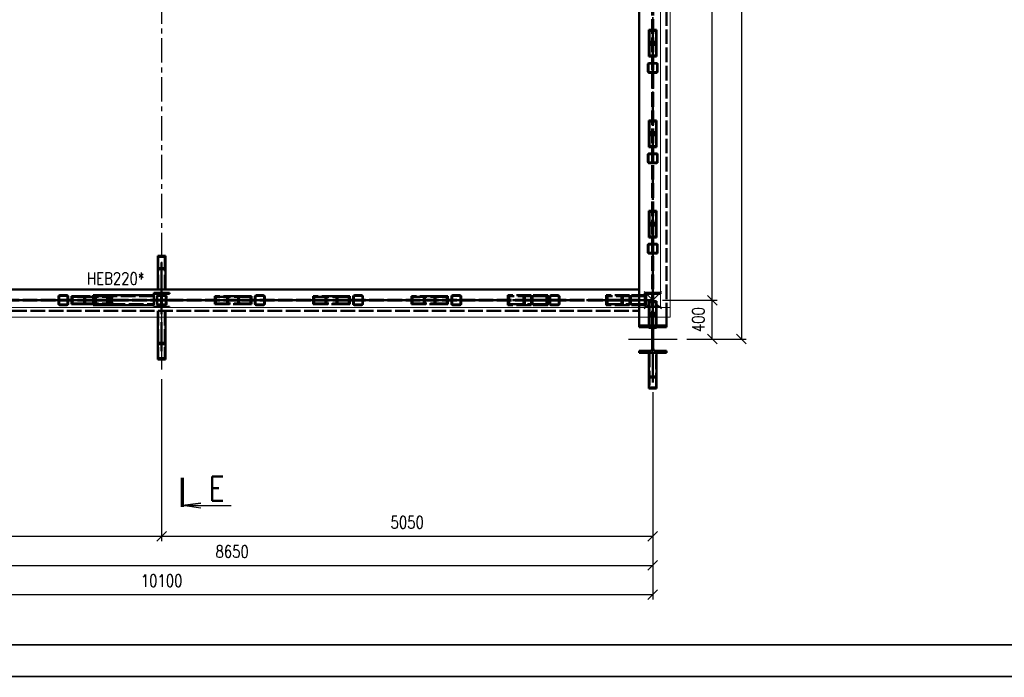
# Paper-space layout 'Layout1' of a CAD drawing. Extents: x -2 to 1033, y -36 to 596.
# Tile 4 of 56: x 130 to 332, y 0 to 135. Entities that reach past the tile are written whole.
import ezdxf
from ezdxf.enums import TextEntityAlignment as Align

# ---------------------------------------------------------------- set-up
doc = ezdxf.new("R2010")
doc.units = 0
for name, pattern in [('ACAD_ISO02W100', [15, 12, -3]), ('ACAD_ISO04W100', [30.5, 24, -3, 0.5, -3]), ('HP_01_CER_B', [8, 5, -1, 1, -1])]:
    doc.linetypes.add(name, pattern=pattern)
doc.layers.get('0').update_dxf_attribs({"linetype": 'CONTINUOUS'})
doc.layers.get('DEFPOINTS').update_dxf_attribs({"color": 132, "linetype": 'CONTINUOUS'})
doc.layers.add('RAMECEK_HP', color=251, linetype='CONTINUOUS')
for name, color, linetype, lineweight in [('SS_DIAGONÁLY 1', 91, 'CONTINUOUS', 50), ('SS_DIAGONÁLY 2', 93, 'CONTINUOUS', 50), ('SS_DIAGONÁLY 3', 95, 'CONTINUOUS', 50), ('SS_KOTY', 3, 'CONTINUOUS', 25), ('SS_OPLASTENI-PANEL', 63, 'CONTINUOUS', 13), ('SS_OSY_025', 7, 'HP_01_CER_B', 25), ('SS_PLNA_025', 7, 'CONTINUOUS', 25), ('SS_POPIS_PROFILU', 13, 'CONTINUOUS', 25), ('SS_PÁSY', 163, 'CONTINUOUS', 50), ('SS_REZ', 6, 'CONTINUOUS', 70), ('SS_SLOUPY', 143, 'CONTINUOUS', 50), ('SS_SLOUPY NÁDSTAVBA', 183, 'CONTINUOUS', 50), ('SS_SRAFY', 8, 'CONTINUOUS', 18), ('SS_TEXT7', 6, 'CONTINUOUS', 70), ('SS_ZTUŽENÍ', 53, 'CONTINUOUS', 50)]:
    doc.layers.add(name, color=color, linetype=linetype, lineweight=lineweight)
doc.styles.add('ROMANS', font='romans.shx', dxfattribs={"width": 0.8})
doc.styles.add('romans.shx', font='romans.shx', dxfattribs={"height": 5})
doc.dimstyles.new('A-1_(2.5)_50AS', dxfattribs={"dimtxt": 2.5, "dimasz": 2, "dimexe": 1, "dimexo": 2, "dimgap": 0, "dimtad": 0, "dimdec": 1, "dimlfac": 50, "dimrnd": 1, "dimtxsty": 'ROMANS', "dimblk1": 'OBLIQUE', "dimblk2": 'OBLIQUE', "dimsah": 1, "dimcen": 2, "dimclrd": 256, "dimclre": 256, "dimclrt": 256, "dimadec": 1, "dimazin": 2, "dimtfac": 0.714286, "dimtdec": 1, "dimtmove": 0, "dimatfit": 3, "dimldrblk": 'OPEN', "dimfxl": 1, "dimtvp": 1.142857, "dimtfill": 1, "dimtolj": 1, "dimlwd": -1, "dimlwe": -1, "dimarcsym": 0})
pattern_1 = [(45, (57.84679, 35.42408), (-0.04490128, 0.04490128), [])]

# ---------------------------------------------------------------- blocks, each defined once
blk = doc.blocks.new('*U6')
at = {"layer": 'RAMECEK_HP', "lineweight": 35, "const_width": 0.35}
for points in [[(0, 594), (0, 0), (841, 0), (841, 594)], [(6.5, 587.5), (6.5, 6.5), (834.5, 6.5), (834.5, 587.5)]]:
    blk.add_lwpolyline(points, close=True, dxfattribs=at)
at = {"layer": 'DEFPOINTS', "style": 'ROMANS', "width": 0.8}
blk.add_attdef('TISK', text='', height=10, dxfattribs=at).set_placement((841, -33), align=Align.RIGHT)
blk = doc.blocks.new('_Oblique')
at = {"color": 0, "linetype": 'ByBlock', "lineweight": -2}
blk.add_line((-0.5, -0.5), (0.5, 0.5), dxfattribs=at)
blk = doc.blocks.new('*D26')
at = {"layer": 'DEFPOINTS', "color": 0, "transparency": 16777216}
for p in [(259.85, 60.5, -5943.8), (259.85, 22.85), (86.85, 20.43)]:
    blk.add_point(p, dxfattribs=at)
at = {"layer": 'SS_KOTY', "transparency": 16777216}
for p, q in [((259.85, 58.5), (259.85, 21.85)), ((86.85, 22.43), (86.85, 23.85)), ((86.85, 22.85), (259.85, 22.85))]:
    blk.add_line(p, q, dxfattribs=at)
at = {"layer": 'SS_KOTY', "transparency": 16777216, "xscale": 2, "yscale": 2, "zscale": 2, "rotation": 180}
blk.add_blockref('_Oblique', (86.85, 22.85), dxfattribs=at)
at = {"layer": 'SS_KOTY', "transparency": 16777216, "xscale": 2, "yscale": 2, "zscale": 2}
blk.add_blockref('_Oblique', (259.85, 22.85), dxfattribs=at)
at = {"layer": 'SS_KOTY', "transparency": 16777216, "insert": (173.35, 25.71), "char_height": 2.5, "attachment_point": 5, "style": 'ROMANS', "bg_fill": 3, "box_fill_scale": 1.1, "bg_fill_color": 256, "bg_fill_true_color": 13158600, "bg_fill_transparency": 0}
blk.add_mtext('\\A1;8650', dxfattribs=at)
blk = doc.blocks.new('_OPEN')
at = {"color": 0, "linetype": 'ByBlock'}
for p, q in [((-1, 0.17), (0, 0)), ((0, 0), (-1, -0.17)), ((0, 0), (-1, 0))]:
    blk.add_line(p, q, dxfattribs=at)
blk = doc.blocks.new('*D27')
at = {"layer": 'DEFPOINTS', "color": 0, "transparency": 16777216}
for p in [(259.85, 60.5, -5943.8), (57.85, 35.42), (259.85, 16.85)]:
    blk.add_point(p, dxfattribs=at)
at = {"layer": 'SS_KOTY', "transparency": 16777216}
for p, q in [((259.85, 58.5), (259.85, 15.85)), ((57.85, 33.42), (57.85, 15.85)), ((57.85, 16.85), (259.85, 16.85))]:
    blk.add_line(p, q, dxfattribs=at)
at = {"layer": 'SS_KOTY', "transparency": 16777216, "xscale": 2, "yscale": 2, "zscale": 2, "rotation": 180}
blk.add_blockref('_Oblique', (57.85, 16.85), dxfattribs=at)
at = {"layer": 'SS_KOTY', "transparency": 16777216, "xscale": 2, "yscale": 2, "zscale": 2}
blk.add_blockref('_Oblique', (259.85, 16.85), dxfattribs=at)
at = {"layer": 'SS_KOTY', "transparency": 16777216, "insert": (158.85, 19.71), "char_height": 2.5, "attachment_point": 5, "style": 'ROMANS', "bg_fill": 3, "box_fill_scale": 1.1, "bg_fill_color": 256, "bg_fill_true_color": 13158600, "bg_fill_transparency": 0}
blk.add_mtext('\\A1;10100', dxfattribs=at)
blk = doc.blocks.new('0KRIZ(Z)')
at = {"color": 0, "linetype": 'ByBlock', "ltscale": 0.5}
for p, q in [((0, -0.5), (0, 0.5)), ((-0.5, 0), (0.5, 0)), ((0, 0), (0, 0, 1))]:
    blk.add_line(p, q, dxfattribs=at)
blk = doc.blocks.new('*D28')
at = {"layer": 'DEFPOINTS', "color": 0, "transparency": 16777216}
for p in [(259.85, 77.42), (272.07, 77.42), (264.85, 69.42)]:
    blk.add_point(p, dxfattribs=at)
at = {"layer": 'SS_KOTY', "transparency": 16777216}
for p, q in [((261.85, 77.42), (273.07, 77.42)), ((272.07, 69.42), (272.07, 77.42)), ((266.85, 69.42), (273.07, 69.42))]:
    blk.add_line(p, q, dxfattribs=at)
at = {"layer": 'SS_KOTY', "transparency": 16777216, "xscale": 2, "yscale": 2, "zscale": 2}
for p, rotation in [((272.07, 77.42), 90), ((272.07, 69.42), 270)]:
    blk.add_blockref('_Oblique', p, dxfattribs=dict(at, rotation=rotation))
at = {"layer": 'SS_KOTY', "transparency": 16777216, "insert": (269.21, 73.42), "char_height": 2.5, "attachment_point": 5, "rotation": 90, "style": 'ROMANS', "bg_fill": 3, "box_fill_scale": 1.1, "bg_fill_color": 256, "bg_fill_true_color": 13158600, "bg_fill_transparency": 0}
blk.add_mtext('\\A1;400', dxfattribs=at)
blk = doc.blocks.new('*D29')
at = {"layer": 'DEFPOINTS', "color": 0, "transparency": 16777216}
for p in [(259.85, 207.42), (272.07, 207.42), (259.85, 77.42)]:
    blk.add_point(p, dxfattribs=at)
at = {"layer": 'SS_KOTY', "transparency": 16777216}
for p, q in [((261.85, 207.42), (273.07, 207.42)), ((272.07, 77.42), (272.07, 207.42)), ((261.85, 77.42), (273.07, 77.42))]:
    blk.add_line(p, q, dxfattribs=at)
at = {"layer": 'SS_KOTY', "transparency": 16777216, "xscale": 2, "yscale": 2, "zscale": 2}
for p, rotation in [((272.07, 207.42), 90), ((272.07, 77.42), 270)]:
    blk.add_blockref('_Oblique', p, dxfattribs=dict(at, rotation=rotation))
at = {"layer": 'SS_KOTY', "transparency": 16777216, "insert": (269.21, 142.42), "char_height": 2.5, "attachment_point": 5, "rotation": 90, "style": 'ROMANS', "bg_fill": 3, "box_fill_scale": 1.1, "bg_fill_color": 256, "bg_fill_true_color": 13158600, "bg_fill_transparency": 0}
blk.add_mtext('\\A1;6500', dxfattribs=at)
blk = doc.blocks.new('*D31')
at = {"layer": 'DEFPOINTS', "color": 0, "transparency": 16777216}
for p in [(264.85, 218.42, 5936), (264.85, 69.42), (278.07, 69.42)]:
    blk.add_point(p, dxfattribs=at)
at = {"layer": 'SS_KOTY', "transparency": 16777216}
for p, q in [((266.85, 218.42), (279.07, 218.42)), ((278.07, 218.42), (278.07, 69.42)), ((266.85, 69.42), (279.07, 69.42))]:
    blk.add_line(p, q, dxfattribs=at)
at = {"layer": 'SS_KOTY', "transparency": 16777216, "xscale": 2, "yscale": 2, "zscale": 2}
for p, rotation in [((278.07, 218.42), 90), ((278.07, 69.42), 270)]:
    blk.add_blockref('_Oblique', p, dxfattribs=dict(at, rotation=rotation))
at = {"layer": 'SS_KOTY', "transparency": 16777216, "insert": (275.21, 143.92), "char_height": 2.5, "attachment_point": 5, "rotation": 90, "style": 'ROMANS', "bg_fill": 3, "box_fill_scale": 1.1, "bg_fill_color": 256, "bg_fill_true_color": 13158600, "bg_fill_transparency": 0}
blk.add_mtext('\\A1;7450', dxfattribs=at)
blk = doc.blocks.new('*D36')
at = {"layer": 'DEFPOINTS', "color": 0, "transparency": 16777216}
for p in [(158.85, 63.19), (57.85, 30.42), (158.85, 28.85)]:
    blk.add_point(p, dxfattribs=at)
at = {"layer": 'SS_KOTY', "transparency": 16777216}
for p, q in [((158.85, 61.19), (158.85, 27.85)), ((57.85, 28.85), (158.85, 28.85)), ((57.85, 28.42), (57.85, 27.85))]:
    blk.add_line(p, q, dxfattribs=at)
at = {"layer": 'SS_KOTY', "transparency": 16777216, "xscale": 2, "yscale": 2, "zscale": 2, "rotation": 180}
blk.add_blockref('_Oblique', (57.85, 28.85), dxfattribs=at)
at = {"layer": 'SS_KOTY', "transparency": 16777216, "xscale": 2, "yscale": 2, "zscale": 2}
blk.add_blockref('_Oblique', (158.85, 28.85), dxfattribs=at)
at = {"layer": 'SS_KOTY', "transparency": 16777216, "insert": (108.35, 31.71), "char_height": 2.5, "attachment_point": 5, "style": 'ROMANS', "bg_fill": 3, "box_fill_scale": 1.1, "bg_fill_color": 256, "bg_fill_true_color": 13158600, "bg_fill_transparency": 0}
blk.add_mtext('\\A1;5050', dxfattribs=at)
blk = doc.blocks.new('*D37')
at = {"layer": 'DEFPOINTS', "color": 0, "transparency": 16777216}
for p in [(158.85, 63.19), (259.85, 60.5, -5943.8), (259.85, 28.85)]:
    blk.add_point(p, dxfattribs=at)
at = {"layer": 'SS_KOTY', "transparency": 16777216}
for p, q in [((158.85, 61.19), (158.85, 27.85)), ((259.85, 58.5), (259.85, 27.85)), ((158.85, 28.85), (259.85, 28.85))]:
    blk.add_line(p, q, dxfattribs=at)
at = {"layer": 'SS_KOTY', "transparency": 16777216, "xscale": 2, "yscale": 2, "zscale": 2, "rotation": 180}
blk.add_blockref('_Oblique', (158.85, 28.85), dxfattribs=at)
at = {"layer": 'SS_KOTY', "transparency": 16777216, "xscale": 2, "yscale": 2, "zscale": 2}
blk.add_blockref('_Oblique', (259.85, 28.85), dxfattribs=at)
at = {"layer": 'SS_KOTY', "transparency": 16777216, "insert": (209.35, 31.71), "char_height": 2.5, "attachment_point": 5, "style": 'ROMANS', "bg_fill": 3, "box_fill_scale": 1.1, "bg_fill_color": 256, "bg_fill_true_color": 13158600, "bg_fill_transparency": 0}
blk.add_mtext('\\A1;5050', dxfattribs=at)
blk = doc.blocks.new('*U86')
at = {"layer": 'SS_PLNA_025'}
blk.add_lwpolyline([(3.78, -6.25), (0, -5.72), (3.78, -5.2), (0, -5.72), (10, -5.72)], dxfattribs=at)
at = {"layer": 'SS_REZ'}
blk.add_line((0, -5.99), (0, 0), dxfattribs=at)
at = {"layer": 'SS_TEXT7', "style": 'ROMANS', "width": 0.8}
blk.add_attdef('REZs', text='', height=5, dxfattribs=at).set_placement((7, -4.72), align=Align.CENTER)

psp = doc.layouts.get("Layout1")

# ---------------------------------------------------------------- hatches: boundary and pattern name
at = {"layer": 'SS_SRAFY'}
h = psp.add_hatch(dxfattribs=at)
h.set_pattern_fill('ANSI31', color=5, scale=0.02, style=0)
h.set_pattern_definition(pattern_1)
h.paths.add_polyline_path([(157.2468, 75.9041), (160.4468, 75.9041), (160.4468, 76.0841), (159.2068, 76.0841, -0.41421356), (158.9068, 76.3841), (158.9068, 78.4641, -0.41421356), (159.2068, 78.7641), (160.4468, 78.7641), (160.4468, 78.9441), (157.2468, 78.9441), (157.2468, 78.7641), (158.4868, 78.7641, -0.41421356), (158.7868, 78.4641), (158.7868, 76.3841, -0.41421356), (158.4868, 76.0841), (157.2468, 76.0841)], flags=0)

# ---------------------------------------------------------------- linework, layer by layer
at = {"layer": 'SS_DIAGONÁLY 1', "color": 3, "linetype": 'ACAD_ISO02W100', "ltscale": 0.25}
for p, q in [((137.6468, 76.6641), (137.6468, 78.1841)), ((137.7668, 78.1841), (137.7668, 76.6641)), ((139.4068, 78.4241), (137.8868, 78.4241)), ((137.8868, 78.3041), (139.4068, 78.3041)), ((139.5268, 76.6641), (139.5268, 78.1841)), ((139.6468, 78.1841), (139.6468, 76.6641)), ((157.8468, 76.6641), (157.8468, 78.1841)), ((157.9668, 78.1841), (157.9668, 76.6641)), ((159.6068, 78.4241), (158.0868, 78.4241)), ((158.0868, 78.3041), (159.6068, 78.3041)), ((159.7268, 76.6641), (159.7268, 78.1841)), ((159.8468, 78.1841), (159.8468, 76.6641)), ((178.0468, 76.6641), (178.0468, 78.1841)), ((178.1668, 78.1841), (178.1668, 76.6641)), ((179.8068, 78.4241), (178.2868, 78.4241)), ((178.2868, 78.3041), (179.8068, 78.3041)), ((179.9268, 76.6641), (179.9268, 78.1841)), ((180.0468, 78.1841), (180.0468, 76.6641)), ((198.2468, 76.6641), (198.2468, 78.1841)), ((198.3668, 78.1841), (198.3668, 76.6641)), ((200.0068, 78.4241), (198.4868, 78.4241)), ((198.4868, 78.3041), (200.0068, 78.3041)), ((200.1268, 76.6641), (200.1268, 78.1841)), ((200.2468, 78.1841), (200.2468, 76.6641)), ((218.4468, 76.6641), (218.4468, 78.1841)), ((218.5668, 78.1841), (218.5668, 76.6641)), ((220.2068, 78.4241), (218.6868, 78.4241)), ((218.6868, 78.3041), (220.2068, 78.3041)), ((220.3268, 76.6641), (220.3268, 78.1841)), ((220.4468, 78.1841), (220.4468, 76.6641)), ((238.6468, 76.6641), (238.6468, 78.1841)), ((238.7668, 78.1841), (238.7668, 76.6641)), ((240.4068, 78.4241), (238.8868, 78.4241)), ((238.8868, 78.3041), (240.4068, 78.3041)), ((240.5268, 76.6641), (240.5268, 78.1841)), ((240.6468, 78.1841), (240.6468, 76.6641)), ((139.4068, 76.5441), (137.8868, 76.5441)), ((139.4068, 76.4241), (137.8868, 76.4241)), ((159.6068, 76.5441), (158.0868, 76.5441)), ((159.6068, 76.4241), (158.0868, 76.4241)), ((179.8068, 76.5441), (178.2868, 76.5441)), ((179.8068, 76.4241), (178.2868, 76.4241)), ((200.0068, 76.5441), (198.4868, 76.5441)), ((200.0068, 76.4241), (198.4868, 76.4241)), ((220.2068, 76.5441), (218.6868, 76.5441)), ((220.2068, 76.4241), (218.6868, 76.4241)), ((240.4068, 76.5441), (238.8868, 76.5441)), ((240.4068, 76.4241), (238.8868, 76.4241))]:
    psp.add_line(p, q, dxfattribs=at)
at = {"layer": 'SS_DIAGONÁLY 1', "color": 7, "linetype": 'ACAD_ISO04W100', "ltscale": 0.25}
for p, q in [((138.6468, 77.4241), (138.6468, 77.4241)), ((158.8468, 77.4241), (158.8468, 77.4241)), ((179.0468, 77.4241), (179.0468, 77.4241)), ((199.2468, 77.4241), (199.2468, 77.4241)), ((219.4468, 77.4241), (219.4468, 77.4241)), ((239.6468, 77.4241), (239.6468, 77.4241))]:
    psp.add_line(p, q, dxfattribs=at)
at = {"layer": 'SS_DIAGONÁLY 1', "color": 3, "linetype": 'ACAD_ISO02W100', "ltscale": 0.25}
for centre, start, end in [((137.8868, 78.1841), 90, 180), ((139.4068, 78.1841), 0, 90), ((158.0868, 78.1841), 90, 180), ((159.6068, 78.1841), 0, 90), ((178.2868, 78.1841), 90, 180), ((179.8068, 78.1841), 0, 90), ((198.4868, 78.1841), 90, 180), ((200.0068, 78.1841), 0, 90), ((218.6868, 78.1841), 90, 180), ((220.2068, 78.1841), 0, 90), ((238.8868, 78.1841), 90, 180), ((240.4068, 78.1841), 0, 90), ((137.8868, 76.6641), 180, 270), ((139.4068, 76.6641), 270, 0), ((158.0868, 76.6641), 180, 270), ((159.6068, 76.6641), 270, 0), ((178.2868, 76.6641), 180, 270), ((179.8068, 76.6641), 270, 0), ((198.4868, 76.6641), 180, 270), ((200.0068, 76.6641), 270, 0), ((218.6868, 76.6641), 180, 270), ((220.2068, 76.6641), 270, 0), ((238.8868, 76.6641), 180, 270), ((240.4068, 76.6641), 270, 0)]:
    psp.add_arc(centre, 0.24, start, end, dxfattribs=at)
at = {"layer": 'SS_DIAGONÁLY 1', "color": 3, "linetype": 'ACAD_ISO02W100', "ltscale": 0.25, "extrusion": (-1.51582e-13, 6.27875e-14, -1)}
for centre in [(-137.8868, 78.1841), (-158.0868, 78.1841), (-198.4868, 78.1841), (-218.6868, 78.1841), (-238.8868, 78.1841)]:
    psp.add_arc(centre, 0.12, 0, 90, dxfattribs=at)
at = {"layer": 'SS_DIAGONÁLY 1', "color": 3, "linetype": 'ACAD_ISO02W100', "ltscale": 0.25, "extrusion": (6.27875e-14, 1.51582e-13, -1)}
for centre in [(-139.4068, 78.1841), (-159.6068, 78.1841), (-200.0068, 78.1841), (-220.2068, 78.1841), (-240.4068, 78.1841)]:
    psp.add_arc(centre, 0.12, 90, 180, dxfattribs=at)
at = {"layer": 'SS_DIAGONÁLY 1', "color": 3, "linetype": 'ACAD_ISO02W100', "ltscale": 0.25, "extrusion": (-3.03165e-13, 1.25575e-13, -1)}
psp.add_arc((-178.2868, 78.1841), 0.12, 0, 90, dxfattribs=at)
at = {"layer": 'SS_DIAGONÁLY 1', "color": 3, "linetype": 'ACAD_ISO02W100', "ltscale": 0.25, "extrusion": (1.25575e-13, 3.03165e-13, -1)}
psp.add_arc((-179.8068, 78.1841), 0.12, 90, 180, dxfattribs=at)
at = {"layer": 'SS_DIAGONÁLY 1', "color": 3, "linetype": 'ACAD_ISO02W100', "ltscale": 0.25, "extrusion": (1.51582e-13, 6.27875e-14, -1)}
for centre in [(-137.8868, 76.6641), (-158.0868, 76.6641), (-198.4868, 76.6641), (-218.6868, 76.6641), (-238.8868, 76.6641)]:
    psp.add_arc(centre, 0.12, 270, 0, dxfattribs=at)
at = {"layer": 'SS_DIAGONÁLY 1', "color": 3, "linetype": 'ACAD_ISO02W100', "ltscale": 0.25, "extrusion": (-6.27875e-14, 1.51582e-13, -1)}
for centre in [(-139.4068, 76.6641), (-159.6068, 76.6641), (-200.0068, 76.6641), (-220.2068, 76.6641), (-240.4068, 76.6641)]:
    psp.add_arc(centre, 0.12, 180, 270, dxfattribs=at)
at = {"layer": 'SS_DIAGONÁLY 1', "color": 3, "linetype": 'ACAD_ISO02W100', "ltscale": 0.25, "extrusion": (0, 0, -1)}
for centre, start, end in [((-178.2868, 76.6641), 270, 0), ((-179.8068, 76.6641), 180, 270)]:
    psp.add_arc(centre, 0.12, start, end, dxfattribs=at)
at = {"layer": 'SS_DIAGONÁLY 2', "color": 1, "linetype": 'Continuous', "ltscale": 0.25}
for p, q in [((159.6468, 86.571), (158.0468, 86.571)), ((158.0468, 86.571), (158.0468, 79.6241)), ((159.6468, 79.6241), (159.6468, 86.571)), ((158.0468, 73.9041), (158.0468, 65.2241)), ((159.6468, 65.2241), (159.6468, 73.9041)), ((158.0468, 65.2241), (159.6468, 65.2241))]:
    psp.add_line(p, q, dxfattribs=at)
at = {"layer": 'SS_DIAGONÁLY 2', "color": 3, "linetype": 'ACAD_ISO02W100', "ltscale": 0.25}
for p, q in [((159.5268, 86.3656), (158.1668, 86.3656)), ((158.1668, 86.3656), (158.1668, 79.6241)), ((159.5268, 86.3656), (159.5268, 79.6241)), ((159.6468, 83.8327), (158.0468, 83.8327)), ((159.5268, 84.0381), (158.1668, 84.0381)), ((143.1111, 78.2241), (140.3547, 78.2241)), ((140.3547, 78.2241), (140.3547, 76.6241)), ((140.5615, 78.1041), (142.9044, 78.1041)), ((140.5615, 78.1041), (140.5615, 76.7441)), ((142.9044, 78.1041), (147.6738, 78.1041)), ((142.9044, 78.1041), (142.9044, 76.7441)), ((147.8805, 78.2241), (143.1111, 78.2241)), ((143.1111, 78.2241), (143.1111, 76.6241)), ((145.1242, 76.6241), (145.1242, 78.2241)), ((145.3309, 76.7441), (145.3309, 78.1041)), ((147.6738, 76.7441), (147.6738, 78.1041)), ((147.8805, 76.6241), (147.8805, 78.2241)), ((174.5825, 78.2241), (169.8131, 78.2241)), ((169.8131, 78.2241), (169.8131, 76.6241)), ((170.0198, 78.1041), (174.7892, 78.1041)), ((170.0198, 78.1041), (170.0198, 76.7441)), ((172.3627, 78.1041), (172.3627, 76.7441)), ((172.5694, 78.2241), (172.5694, 76.6241)), ((177.3388, 78.2241), (174.5825, 78.2241)), ((174.5825, 76.6241), (174.5825, 78.2241)), ((174.7892, 78.1041), (177.1321, 78.1041)), ((174.7892, 76.7441), (174.7892, 78.1041)), ((177.1321, 76.7441), (177.1321, 78.1041)), ((177.3388, 76.6241), (177.3388, 78.2241)), ((194.7825, 78.2241), (190.0131, 78.2241)), ((190.0131, 78.2241), (190.0131, 76.6241)), ((190.2198, 78.1041), (194.9892, 78.1041)), ((190.2198, 78.1041), (190.2198, 76.7441)), ((192.5627, 78.1041), (192.5627, 76.7441)), ((192.7694, 78.2241), (192.7694, 76.6241)), ((197.5388, 78.2241), (194.7825, 78.2241)), ((194.7825, 76.6241), (194.7825, 78.2241)), ((194.9892, 78.1041), (197.3321, 78.1041)), ((194.9892, 76.7441), (194.9892, 78.1041)), ((197.3321, 76.7441), (197.3321, 78.1041)), ((197.5388, 76.6241), (197.5388, 78.2241)), ((214.9825, 78.2241), (210.2131, 78.2241)), ((210.2131, 78.2241), (210.2131, 76.6241)), ((210.4198, 78.1041), (215.1892, 78.1041)), ((210.4198, 78.1041), (210.4198, 76.7441)), ((212.7627, 78.1041), (212.7627, 76.7441)), ((212.9694, 78.2241), (212.9694, 76.6241)), ((217.7388, 78.2241), (214.9825, 78.2241)), ((214.9825, 76.6241), (214.9825, 78.2241)), ((215.1892, 78.1041), (217.5321, 78.1041)), ((215.1892, 76.7441), (215.1892, 78.1041)), ((217.5321, 76.7441), (217.5321, 78.1041)), ((217.7388, 76.6241), (217.7388, 78.2241)), ((140.3547, 76.6241), (143.1111, 76.6241)), ((140.5615, 76.7441), (142.9044, 76.7441)), ((142.9044, 76.7441), (147.6738, 76.7441)), ((143.1111, 76.6241), (147.8805, 76.6241)), ((158.0468, 75.2241), (158.0468, 73.9041)), ((158.1668, 75.2241), (158.1668, 65.4791)), ((159.5268, 75.2241), (159.5268, 65.4791)), ((159.6468, 73.9041), (159.6468, 75.2241)), ((169.8131, 76.6241), (174.5825, 76.6241)), ((170.0198, 76.7441), (174.7892, 76.7441)), ((174.5825, 76.6241), (177.3388, 76.6241)), ((174.7892, 76.7441), (177.1321, 76.7441)), ((190.0131, 76.6241), (194.7825, 76.6241)), ((190.2198, 76.7441), (194.9892, 76.7441)), ((194.7825, 76.6241), (197.5388, 76.6241)), ((194.9892, 76.7441), (197.3321, 76.7441)), ((210.2131, 76.6241), (214.9825, 76.6241)), ((210.4198, 76.7441), (215.1892, 76.7441)), ((214.9825, 76.6241), (217.7388, 76.6241)), ((215.1892, 76.7441), (217.5321, 76.7441)), ((158.0468, 68.6241), (159.6468, 68.6241)), ((158.1668, 68.3691), (159.5268, 68.3691)), ((158.1668, 65.4791), (159.5268, 65.4791))]:
    psp.add_line(p, q, dxfattribs=at)
at = {"layer": 'SS_DIAGONÁLY 2', "color": 7, "linetype": 'ACAD_ISO04W100', "ltscale": 0.25}
for p, q in [((158.8468, 85.2019), (158.8468, 77.4241)), ((138.6468, 77.4241), (146.5023, 77.4241)), ((158.8468, 66.9241), (158.8468, 77.4241)), ((179.0468, 77.4241), (171.1912, 77.4241)), ((199.2468, 77.4241), (191.3912, 77.4241)), ((219.4468, 77.4241), (211.5912, 77.4241))]:
    psp.add_line(p, q, dxfattribs=at)
at = {"layer": 'SS_DIAGONÁLY 3', "color": 3, "linetype": 'ACAD_ISO02W100', "ltscale": 0.25}
for p, q in [((234.8379, 78.4241), (230.0685, 78.4241)), ((230.0685, 78.4241), (230.0685, 76.4241)), ((235.1136, 78.2641), (230.3441, 78.2641)), ((230.3441, 78.2641), (230.3441, 76.5841)), ((233.2383, 78.2641), (233.2383, 76.5841)), ((233.514, 78.4241), (233.514, 76.4241)), ((238.2834, 78.4241), (234.8379, 78.4241)), ((234.8379, 76.4241), (234.8379, 78.4241)), ((238.0077, 78.2641), (235.1136, 78.2641)), ((235.1136, 76.5841), (235.1136, 78.2641)), ((238.0077, 76.5841), (238.0077, 78.2641)), ((238.2834, 76.4241), (238.2834, 78.4241)), ((255.0379, 78.4241), (250.2685, 78.4241)), ((250.2685, 78.4241), (250.2685, 76.4241)), ((255.3136, 78.2641), (250.5441, 78.2641)), ((250.5441, 78.2641), (250.5441, 76.5841)), ((253.4383, 78.2641), (253.4383, 76.5841)), ((253.714, 78.4241), (253.714, 76.4241)), ((258.4834, 78.4241), (255.0379, 78.4241)), ((255.0379, 76.4241), (255.0379, 78.4241)), ((257.0468, 78.2641), (255.3136, 78.2641)), ((255.3136, 76.5841), (255.3136, 78.2641)), ((258.2077, 78.2641), (257.0468, 78.2641)), ((258.2077, 76.5841), (258.2077, 78.2641)), ((258.4834, 76.4241), (258.4834, 78.4241)), ((234.8379, 76.4241), (230.0685, 76.4241)), ((230.3441, 76.5841), (235.1136, 76.5841)), ((238.2834, 76.4241), (234.8379, 76.4241)), ((235.1136, 76.5841), (238.0077, 76.5841)), ((255.0379, 76.4241), (250.2685, 76.4241)), ((250.5441, 76.5841), (255.3136, 76.5841)), ((258.4834, 76.4241), (255.0379, 76.4241)), ((255.3136, 76.5841), (257.0468, 76.5841)), ((257.0468, 76.5841), (258.2077, 76.5841))]:
    psp.add_line(p, q, dxfattribs=at)
at = {"layer": 'SS_DIAGONÁLY 3', "color": 7, "linetype": 'ACAD_ISO04W100', "ltscale": 0.25}
psp.add_line((239.6468, 77.4241), (231.7912, 77.4241), dxfattribs=at)
at = {"layer": 'SS_PÁSY', "color": 1, "linetype": 'Continuous', "ltscale": 0.25}
for p, q in [((257.0468, 79.6241), (257.0468, 205.2241)), ((257.0468, 79.6241), (60.6468, 79.6241)), ((257.0468, 75.9041), (257.0468, 79.6241)), ((257.0468, 72.2241), (257.0468, 73.9041))]:
    psp.add_line(p, q, dxfattribs=at)
at = {"layer": 'SS_PÁSY', "color": 3, "linetype": 'ACAD_ISO02W100', "ltscale": 0.25}
for p, q in [((257.0468, 77.5191), (60.6468, 77.5191)), ((257.0468, 77.3291), (60.6468, 77.3291)), ((60.6468, 75.2241), (257.0468, 75.2241)), ((257.0468, 75.2241), (257.0468, 75.9041)), ((257.0468, 73.9041), (257.0468, 75.2241))]:
    psp.add_line(p, q, dxfattribs=at)
at = {"layer": 'SS_SLOUPY', "color": 1, "linetype": 'Continuous', "ltscale": 0.25}
for p, q in [((257.0468, 71.8641), (257.0468, 72.2241)), ((259.2618, 66.9841), (257.0468, 66.9841)), ((257.0468, 66.6241), (257.0468, 66.9841)), ((262.6468, 66.9841), (260.4318, 66.9841)), ((262.6468, 66.6241), (262.6468, 66.9841)), ((257.0468, 66.6241), (262.6468, 66.6241))]:
    psp.add_line(p, q, dxfattribs=at)
at = {"layer": 'SS_SLOUPY NÁDSTAVBA', "color": 1, "linetype": 'Continuous', "ltscale": 0.25}
for p, q in [((160.4468, 78.9441), (157.2468, 78.9441)), ((157.2468, 78.7641), (157.2468, 78.9441)), ((157.2468, 78.7641), (158.4868, 78.7641)), ((158.7868, 78.4641), (158.7868, 76.3841)), ((158.9068, 76.3841), (158.9068, 78.4641)), ((159.2068, 78.7641), (160.4468, 78.7641)), ((160.4468, 78.7641), (160.4468, 78.9441)), ((258.2468, 78.9441), (258.2468, 78.7641)), ((158.4868, 76.0841), (157.2468, 76.0841)), ((157.2468, 75.9041), (157.2468, 76.0841)), ((160.4468, 76.0841), (159.2068, 76.0841)), ((160.4468, 75.9041), (160.4468, 76.0841)), ((258.2468, 76.0841), (258.2468, 75.9041))]:
    psp.add_line(p, q, dxfattribs=at)
at = {"layer": 'SS_SLOUPY NÁDSTAVBA', "color": 7, "linetype": 'ACAD_ISO04W100', "ltscale": 0.25}
psp.add_line((158.8468, 77.4241), (158.8468, 77.4241), dxfattribs=at)
at = {"layer": 'SS_SLOUPY NÁDSTAVBA', "color": 1, "linetype": 'Continuous', "ltscale": 0.25, "extrusion": (0, 0, -1)}
for centre, start, end in [((-158.4868, 78.4641), 90, 180), ((-159.2068, 78.4641), 0, 90), ((-158.4868, 76.3841), 180, 270), ((-159.2068, 76.3841), 270, 0)]:
    psp.add_arc(centre, 0.3, start, end, dxfattribs=at)
at = {"layer": 'SS_ZTUŽENÍ', "color": 1, "linetype": 'Continuous', "ltscale": 0.25}
for p, q in [((145.0821, 78.4241), (144.7688, 78.4241)), ((144.7688, 78.4241), (144.7688, 76.4241)), ((148.6848, 78.4241), (145.0821, 78.4241)), ((148.3715, 78.2641), (145.0821, 78.2641)), ((145.0821, 78.2641), (145.0821, 76.5841)), ((148.3715, 78.2641), (148.3715, 76.5841)), ((157.2468, 78.4241), (148.6848, 78.4241)), ((148.6848, 78.4241), (148.6848, 76.4241)), ((157.2468, 76.4241), (157.2468, 78.4241)), ((148.6848, 76.4241), (144.7688, 76.4241)), ((145.0821, 76.5841), (148.3715, 76.5841)), ((157.2468, 76.4241), (148.6848, 76.4241))]:
    psp.add_line(p, q, dxfattribs=at)
at = {"layer": 'SS_ZTUŽENÍ', "color": 7, "linetype": 'ACAD_ISO04W100', "ltscale": 0.25}
psp.add_line((146.7268, 77.4241), (158.8468, 77.4241), dxfattribs=at)
at = {"layer": 'SS_ZTUŽENÍ', "color": 3, "linetype": 'ACAD_ISO02W100', "ltscale": 0.25}
for p, q in [((157.2468, 78.2641), (148.3715, 78.2641)), ((148.3715, 76.5841), (157.2468, 76.5841))]:
    psp.add_line(p, q, dxfattribs=at)

# ---------------------------------------------------------------- block references
at = {"layer": 'RAMECEK_HP'}
psp.add_blockref('*U6', (0, 0), dxfattribs=at)
at = {"layer": 'SS_OSY_025', "xscale": 5, "yscale": 5, "rotation": 45}
psp.add_blockref('0KRIZ(Z)', (259.8468, 77.4241), dxfattribs=at)
at = {"layer": 'SS_OSY_025', "xscale": 10, "yscale": 10}
psp.add_blockref('0KRIZ(Z)', (259.8468, 69.4241), dxfattribs=at)

# ---------------------------------------------------------------- texts
at = {"layer": 'SS_POPIS_PROFILU', "color": 2, "style": 'romans.shx', "width": 0.8}
psp.add_text('HEB220*', height=2.5, dxfattribs=at).set_placement((143.5058, 80.6341))

# ---------------------------------------------------------------- next in the draw order: dimensions: what is measured, and where the dimension line sits
at = {"layer": 'SS_KOTY'}
dim = psp.add_linear_dim(base=(272.0652, 77.4241), p1=(264.8468, 69.4241), p2=(259.8468, 77.4241), angle=90, dimstyle='A-1_(2.5)_50AS', dxfattribs=at)
dim.commit()
dim.dimension.update_dxf_attribs({"geometry": '*D28', "text_midpoint": (269.2081, 73.4241)})
dim = psp.add_linear_dim(base=(259.8468, 22.851), p1=(86.8468, 20.4251), p2=(259.8468, 60.4964, -5943.8), dimstyle='A-1_(2.5)_50AS', dxfattribs=at)
dim.commit()
dim.dimension.update_dxf_attribs({"geometry": '*D26', "text_midpoint": (173.3468, 25.7081)})

# ---------------------------------------------------------------- next in the draw order: linework, layer by layer
at = {"layer": 'SS_DIAGONÁLY 2', "color": 3, "linetype": 'ACAD_ISO02W100', "ltscale": 0.25}
for p, q in [((260.6468, 74.5756), (259.0468, 74.5756)), ((259.0468, 74.3642), (260.6468, 74.3642)), ((259.0468, 74.3642), (259.0468, 71.8641)), ((260.5268, 74.7716), (259.1668, 74.7716)), ((259.1668, 74.1675), (260.5268, 74.1675)), ((259.1668, 74.1675), (259.1668, 73.9041)), ((259.1668, 73.9041), (259.1668, 71.9384)), ((260.5268, 73.9041), (260.5268, 74.1675)), ((260.5268, 71.9384), (260.5268, 73.9041)), ((260.6468, 71.8641), (260.6468, 74.3642)), ((259.1668, 71.9384), (260.5268, 71.9384)), ((259.5572, 71.7417), (260.1364, 71.7417))]:
    psp.add_line(p, q, dxfattribs=at)
at = {"layer": 'SS_DIAGONÁLY 2', "color": 1, "linetype": 'Continuous', "ltscale": 0.25}
for p, q in [((259.0468, 71.8641), (259.0468, 71.7417)), ((259.0468, 71.7417), (259.5572, 71.7417)), ((260.1364, 71.7417), (260.6468, 71.7417)), ((260.6468, 71.7417), (260.6468, 71.8641))]:
    psp.add_line(p, q, dxfattribs=at)
at = {"layer": 'SS_OPLASTENI-PANEL', "color": 9, "linetype": 'Continuous', "ltscale": 0.25}
psp.add_line((54.2468, 73.9041), (263.4468, 73.9041), dxfattribs=at)
at = {"layer": 'SS_PÁSY', "color": 1, "linetype": 'Continuous', "ltscale": 0.25}
for p, q in [((262.6468, 72.2241), (262.6468, 73.9041)), ((257.0468, 72.2241), (262.6468, 72.2241))]:
    psp.add_line(p, q, dxfattribs=at)
at = {"layer": 'SS_SLOUPY', "color": 1, "linetype": 'Continuous', "ltscale": 0.25}
for p, q in [((257.0468, 71.8641), (259.2618, 71.8641)), ((259.7418, 67.4641), (259.7418, 71.3841)), ((259.9518, 67.4641), (259.9518, 71.3841)), ((260.4318, 71.8641), (262.6468, 71.8641)), ((262.6468, 71.8641), (262.6468, 72.2241))]:
    psp.add_line(p, q, dxfattribs=at)
at = {"layer": 'SS_SLOUPY', "color": 7, "linetype": 'ACAD_ISO04W100', "ltscale": 0.25}
psp.add_line((259.8468, 69.4241), (259.8468, 69.4241), dxfattribs=at)
at = {"layer": 'SS_SLOUPY', "color": 1, "linetype": 'Continuous', "ltscale": 0.25, "extrusion": (0, 0, -1)}
for centre, start, end in [((-259.2618, 71.3841), 90, 180), ((-260.4318, 71.3841), 0, 90), ((-259.2618, 67.4641), 180, 270), ((-260.4318, 67.4641), 270, 0)]:
    psp.add_arc(centre, 0.48, start, end, dxfattribs=at)

# ---------------------------------------------------------------- next in the draw order: dimensions: what is measured, and where the dimension line sits
at = {"layer": 'SS_KOTY'}
dim = psp.add_linear_dim(base=(272.0652, 207.4241), p1=(259.8468, 77.4241), p2=(259.8468, 207.4241), angle=90, dimstyle='A-1_(2.5)_50AS', override={"dimtmove": 1}, dxfattribs=at)
dim.commit()
dim.dimension.update_dxf_attribs({"geometry": '*D29', "text_midpoint": (269.2081, 142.4241)})
dim = psp.add_linear_dim(base=(259.8468, 16.851), p1=(57.8468, 35.4241), p2=(259.8468, 60.4964, -5943.8), dimstyle='A-1_(2.5)_50AS', dxfattribs=at)
dim.commit()
dim.dimension.update_dxf_attribs({"geometry": '*D27', "text_midpoint": (158.8468, 19.7081)})

# ---------------------------------------------------------------- next in the draw order: hatches: boundary and pattern name
at = {"layer": 'SS_SRAFY'}
h = psp.add_hatch(dxfattribs=at)
h.set_pattern_fill('ANSI31', color=5, scale=0.02, style=0)
h.set_pattern_definition(pattern_1)
h.paths.add_polyline_path([(258.2468, 75.9041), (261.4468, 75.9041), (261.4468, 76.0841), (260.2068, 76.0841, -0.41421356), (259.9068, 76.3841), (259.9068, 78.4641, -0.41421356), (260.2068, 78.7641), (261.4468, 78.7641), (261.4468, 78.9441), (258.2468, 78.9441), (258.2468, 78.7641), (259.4868, 78.7641, -0.41421356), (259.7868, 78.4641), (259.7868, 76.3841, -0.41421356), (259.4868, 76.0841), (258.2468, 76.0841)], flags=0)

# ---------------------------------------------------------------- next in the draw order: linework, layer by layer
at = {"layer": 'SS_DIAGONÁLY 1', "color": 3, "linetype": 'ACAD_ISO02W100', "ltscale": 0.25}
for p, q in [((258.8468, 125.9841), (258.8468, 124.4641)), ((258.9668, 124.4641), (258.9668, 125.9841)), ((259.0868, 126.2241), (260.6068, 126.2241)), ((260.6068, 126.1041), (259.0868, 126.1041)), ((260.7268, 125.9841), (260.7268, 124.4641)), ((260.8468, 124.4641), (260.8468, 125.9841)), ((259.0868, 124.3441), (260.6068, 124.3441)), ((260.6068, 124.2241), (259.0868, 124.2241)), ((258.8468, 107.3841), (258.8468, 105.8641)), ((258.9668, 105.8641), (258.9668, 107.3841)), ((259.0868, 107.6241), (260.6068, 107.6241)), ((260.6068, 107.5041), (259.0868, 107.5041)), ((260.7268, 107.3841), (260.7268, 105.8641)), ((260.8468, 105.8641), (260.8468, 107.3841)), ((259.0868, 105.7441), (260.6068, 105.7441)), ((260.6068, 105.6241), (259.0868, 105.6241)), ((258.8468, 88.7841), (258.8468, 87.2641)), ((258.9668, 87.2641), (258.9668, 88.7841)), ((259.0868, 89.0241), (260.6068, 89.0241)), ((260.6068, 88.9041), (259.0868, 88.9041)), ((259.0868, 87.1441), (260.6068, 87.1441)), ((260.7268, 88.7841), (260.7268, 87.2641)), ((260.8468, 87.2641), (260.8468, 88.7841)), ((260.6068, 87.0241), (259.0868, 87.0241))]:
    psp.add_line(p, q, dxfattribs=at)
at = {"layer": 'SS_DIAGONÁLY 1', "color": 7, "linetype": 'ACAD_ISO04W100', "ltscale": 0.25}
for p, q in [((259.8468, 125.2241), (259.8468, 125.2241)), ((259.8468, 106.6241), (259.8468, 106.6241)), ((259.8468, 88.0241), (259.8468, 88.0241))]:
    psp.add_line(p, q, dxfattribs=at)
at = {"layer": 'SS_DIAGONÁLY 1', "color": 3, "linetype": 'ACAD_ISO02W100', "ltscale": 0.25}
for centre, start, end in [((259.0868, 125.9841), 90, 180), ((260.6068, 125.9841), 0, 90), ((259.0868, 124.4641), 180, 270), ((260.6068, 124.4641), 270, 0), ((259.0868, 107.3841), 90, 180), ((260.6068, 107.3841), 0, 90), ((259.0868, 105.8641), 180, 270), ((260.6068, 105.8641), 270, 0), ((259.0868, 88.7841), 90, 180), ((259.0868, 87.2641), 180, 270), ((260.6068, 88.7841), 0, 90), ((260.6068, 87.2641), 270, 0)]:
    psp.add_arc(centre, 0.24, start, end, dxfattribs=at)
at = {"layer": 'SS_DIAGONÁLY 1', "color": 3, "linetype": 'ACAD_ISO02W100', "ltscale": 0.25, "extrusion": (-1.51582e-13, 6.27875e-14, -1)}
for centre in [(-259.0868, 125.9841), (-259.0868, 88.7841)]:
    psp.add_arc(centre, 0.12, 0, 90, dxfattribs=at)
at = {"layer": 'SS_DIAGONÁLY 1', "color": 3, "linetype": 'ACAD_ISO02W100', "ltscale": 0.25, "extrusion": (6.27875e-14, 1.51582e-13, -1)}
for centre in [(-260.6068, 125.9841), (-260.6068, 88.7841)]:
    psp.add_arc(centre, 0.12, 90, 180, dxfattribs=at)
at = {"layer": 'SS_DIAGONÁLY 1', "color": 3, "linetype": 'ACAD_ISO02W100', "ltscale": 0.25, "extrusion": (1.51582e-13, 6.27875e-14, -1)}
for centre in [(-259.0868, 124.4641), (-259.0868, 87.2641)]:
    psp.add_arc(centre, 0.12, 270, 0, dxfattribs=at)
at = {"layer": 'SS_DIAGONÁLY 1', "color": 3, "linetype": 'ACAD_ISO02W100', "ltscale": 0.25, "extrusion": (-6.27875e-14, 1.51582e-13, -1)}
for centre in [(-260.6068, 124.4641), (-260.6068, 87.2641)]:
    psp.add_arc(centre, 0.12, 180, 270, dxfattribs=at)
at = {"layer": 'SS_DIAGONÁLY 1', "color": 3, "linetype": 'ACAD_ISO02W100', "ltscale": 0.25, "extrusion": (0, 0, -1)}
for centre, start, end in [((-259.0868, 107.3841), 0, 90), ((-260.6068, 107.3841), 90, 180)]:
    psp.add_arc(centre, 0.12, start, end, dxfattribs=at)
at = {"layer": 'SS_DIAGONÁLY 1', "color": 3, "linetype": 'ACAD_ISO02W100', "ltscale": 0.25, "extrusion": (3.03165e-13, 1.25575e-13, -1)}
psp.add_arc((-259.0868, 105.8641), 0.12, 270, 0, dxfattribs=at)
at = {"layer": 'SS_DIAGONÁLY 1', "color": 3, "linetype": 'ACAD_ISO02W100', "ltscale": 0.25, "extrusion": (-1.25575e-13, 3.03165e-13, -1)}
psp.add_arc((-260.6068, 105.8641), 0.12, 180, 270, dxfattribs=at)
at = {"layer": 'SS_DIAGONÁLY 2', "color": 3, "linetype": 'ACAD_ISO02W100', "ltscale": 0.25}
for p, q in [((260.6468, 133.0284), (259.0468, 133.0284)), ((259.0468, 133.0284), (259.0468, 130.1714)), ((260.5268, 132.8317), (259.1668, 132.8317)), ((259.1668, 132.8317), (259.1668, 129.9748)), ((260.5268, 129.9748), (260.5268, 132.8317)), ((260.6468, 130.1714), (260.6468, 133.0284)), ((260.6468, 130.4059), (259.0468, 130.4059)), ((259.0468, 130.1714), (260.6468, 130.1714)), ((259.0468, 130.1714), (259.0468, 127.549)), ((260.5268, 130.6026), (259.1668, 130.6026)), ((259.1668, 129.9748), (260.5268, 129.9748)), ((259.1668, 129.9748), (259.1668, 127.7457)), ((260.5268, 127.7457), (260.5268, 129.9748)), ((260.6468, 127.549), (260.6468, 130.1714)), ((259.1668, 127.7457), (260.5268, 127.7457)), ((259.0468, 127.549), (260.6468, 127.549)), ((260.6468, 114.3892), (259.0468, 114.3892)), ((259.0468, 114.3892), (259.0468, 111.5642)), ((260.5268, 114.1932), (259.1668, 114.1932)), ((259.1668, 114.1932), (259.1668, 111.3675)), ((260.5268, 111.3675), (260.5268, 114.1932)), ((260.6468, 111.5642), (260.6468, 114.3892)), ((260.6468, 111.7756), (259.0468, 111.7756)), ((259.0468, 111.5642), (260.6468, 111.5642)), ((259.0468, 111.5642), (259.0468, 108.9417)), ((260.5268, 111.9716), (259.1668, 111.9716)), ((259.1668, 111.3675), (260.5268, 111.3675)), ((259.1668, 111.3675), (259.1668, 109.1384)), ((260.5268, 109.1384), (260.5268, 111.3675)), ((260.6468, 109.1384), (260.6468, 111.5642)), ((259.0468, 108.9417), (260.6468, 108.9417)), ((259.1668, 109.1384), (260.5268, 109.1384)), ((260.6468, 108.9417), (260.6468, 109.1384)), ((260.6468, 95.7892), (259.0468, 95.7892)), ((259.0468, 95.7892), (259.0468, 92.9642)), ((260.5268, 95.5932), (259.1668, 95.5932)), ((259.1668, 95.5932), (259.1668, 92.7675)), ((260.5268, 92.7675), (260.5268, 95.5932)), ((260.6468, 92.9642), (260.6468, 95.7892)), ((260.6468, 93.1756), (259.0468, 93.1756)), ((260.5268, 93.3716), (259.1668, 93.3716)), ((259.0468, 92.9642), (260.6468, 92.9642)), ((259.0468, 92.9642), (259.0468, 90.3417)), ((259.1668, 92.7675), (260.5268, 92.7675)), ((259.1668, 92.7675), (259.1668, 90.5384)), ((260.5268, 90.5384), (260.5268, 92.7675)), ((260.6468, 90.5384), (260.6468, 92.9642)), ((259.0468, 90.3417), (260.6468, 90.3417)), ((259.1668, 90.5384), (260.5268, 90.5384)), ((260.6468, 90.3417), (260.6468, 90.5384)), ((260.6468, 77.1892), (259.0468, 77.1892)), ((259.0468, 77.1892), (259.0468, 74.3642)), ((260.5268, 76.9932), (259.1668, 76.9932)), ((259.1668, 76.9932), (259.1668, 74.1675)), ((260.5268, 74.1675), (260.5268, 76.9932)), ((260.6468, 74.3642), (260.6468, 77.1892))]:
    psp.add_line(p, q, dxfattribs=at)
at = {"layer": 'SS_DIAGONÁLY 2', "color": 7, "linetype": 'ACAD_ISO04W100', "ltscale": 0.25}
for p, q in [((259.8468, 125.2241), (259.8468, 131.7171)), ((259.8468, 106.6241), (259.8468, 113.0824)), ((259.8468, 88.0241), (259.8468, 94.4824)), ((259.8468, 69.4241), (259.8468, 75.8824))]:
    psp.add_line(p, q, dxfattribs=at)
at = {"layer": 'SS_DIAGONÁLY 3', "color": 7, "linetype": 'ACAD_ISO04W100', "ltscale": 0.25}
psp.add_line((259.8468, 77.4241), (251.9912, 77.4241), dxfattribs=at)
at = {"layer": 'SS_OPLASTENI-PANEL', "color": 9, "linetype": 'Continuous', "ltscale": 0.25}
for p, q in [((263.4468, 75.9041), (263.4468, 208.9441)), ((261.4468, 78.9441), (261.4468, 205.9041)), ((261.4468, 76.0841), (261.4468, 78.7641)), ((263.4468, 75.9041), (56.2468, 75.9041)), ((263.4468, 73.9041), (263.4468, 75.9041))]:
    psp.add_line(p, q, dxfattribs=at)
at = {"layer": 'SS_PÁSY', "color": 7, "linetype": 'ACAD_ISO04W100', "ltscale": 0.25}
for p, q in [((259.8468, 218.4241), (259.8468, 69.4241)), ((259.8468, 77.4241), (57.8468, 77.4241))]:
    psp.add_line(p, q, dxfattribs=at)
at = {"layer": 'SS_PÁSY', "color": 3, "linetype": 'ACAD_ISO02W100', "ltscale": 0.25}
for p, q in [((259.7418, 72.2241), (259.7418, 215.6241)), ((259.9518, 72.2241), (259.9518, 215.6241)), ((262.6468, 73.9041), (262.6468, 210.9441))]:
    psp.add_line(p, q, dxfattribs=at)
at = {"layer": 'SS_SLOUPY NÁDSTAVBA', "color": 1, "linetype": 'Continuous', "ltscale": 0.25}
for p, q in [((261.4468, 78.9441), (258.2468, 78.9441)), ((258.2468, 78.7641), (259.4868, 78.7641)), ((259.7868, 78.4641), (259.7868, 76.3841)), ((259.9068, 76.3841), (259.9068, 78.4641)), ((260.2068, 78.7641), (261.4468, 78.7641)), ((261.4468, 78.7641), (261.4468, 78.9441)), ((259.4868, 76.0841), (258.2468, 76.0841)), ((261.4468, 76.0841), (260.2068, 76.0841)), ((261.4468, 75.9041), (261.4468, 76.0841))]:
    psp.add_line(p, q, dxfattribs=at)
at = {"layer": 'SS_SLOUPY NÁDSTAVBA', "color": 7, "linetype": 'ACAD_ISO04W100', "ltscale": 0.25}
psp.add_line((259.8468, 77.4241), (259.8468, 77.4241), dxfattribs=at)
at = {"layer": 'SS_SLOUPY NÁDSTAVBA', "color": 1, "linetype": 'Continuous', "ltscale": 0.25, "extrusion": (0, 0, -1)}
for centre, start, end in [((-259.4868, 78.4641), 90, 180), ((-260.2068, 78.4641), 0, 90), ((-259.4868, 76.3841), 180, 270), ((-260.2068, 76.3841), 270, 0)]:
    psp.add_arc(centre, 0.3, start, end, dxfattribs=at)

# ---------------------------------------------------------------- next in the draw order: dimensions: what is measured, and where the dimension line sits
at = {"layer": 'SS_KOTY'}
dim = psp.add_linear_dim(base=(278.0652, 69.4241), p1=(264.8468, 218.4241, 5936), p2=(264.8468, 69.4241), angle=90, dimstyle='A-1_(2.5)_50AS', override={"dimtmove": 1}, dxfattribs=at)
dim.commit()
dim.dimension.update_dxf_attribs({"geometry": '*D31', "text_midpoint": (275.2081, 143.9241)})
dim = psp.add_linear_dim(base=(158.8468, 28.851), p1=(57.8468, 30.4241), p2=(158.8468, 63.194), dimstyle='A-1_(2.5)_50AS', dxfattribs=at)
dim.commit()
dim.dimension.update_dxf_attribs({"geometry": '*D36', "text_midpoint": (108.3468, 31.7081)})

# ---------------------------------------------------------------- next in the draw order: dimensions: what is measured, and where the dimension line sits
dim = psp.add_linear_dim(base=(259.8468, 28.851), p1=(158.8468, 63.194), p2=(259.8468, 60.4964, -5943.8), dimstyle='A-1_(2.5)_50AS', override={"dimtmove": 1}, dxfattribs=at)
dim.commit()
dim.dimension.update_dxf_attribs({"geometry": '*D37', "text_midpoint": (209.3468, 31.7081)})

# ---------------------------------------------------------------- next in the draw order: linework, layer by layer
at = {"layer": 'SS_DIAGONÁLY 2', "color": 7, "linetype": 'ACAD_ISO04W100', "ltscale": 0.25}
psp.add_line((259.8468, 60.4964), (259.8468, 69.4241), dxfattribs=at)
at = {"layer": 'SS_DIAGONÁLY 2', "color": 1, "linetype": 'Continuous', "ltscale": 0.25}
for p, q in [((259.0468, 66.6241), (259.0468, 59.2805)), ((260.6468, 59.2805), (260.6468, 66.6241)), ((259.0468, 59.2805), (260.6468, 59.2805))]:
    psp.add_line(p, q, dxfattribs=at)
at = {"layer": 'SS_DIAGONÁLY 2', "color": 3, "linetype": 'ACAD_ISO02W100', "ltscale": 0.25}
for p, q in [((259.1668, 66.6241), (259.1668, 59.4628)), ((260.5268, 59.4628), (260.5268, 66.6241)), ((259.0468, 61.7123), (260.6468, 61.7123)), ((259.1668, 61.5299), (260.5268, 61.5299)), ((259.1668, 59.4628), (260.5268, 59.4628))]:
    psp.add_line(p, q, dxfattribs=at)
at = {"layer": 'SS_OSY_025'}
psp.add_line((158.8468, 211.3048), (158.8468, 63.194), dxfattribs=at)

# ---------------------------------------------------------------- next in the draw order: block references
at = {"layer": 'SS_REZ'}
psp.add_blockref('*U86', (163.1656, 40.8723), dxfattribs=at).add_auto_attribs({'REZs': 'E'})

doc.saveas('drawing.dxf')
